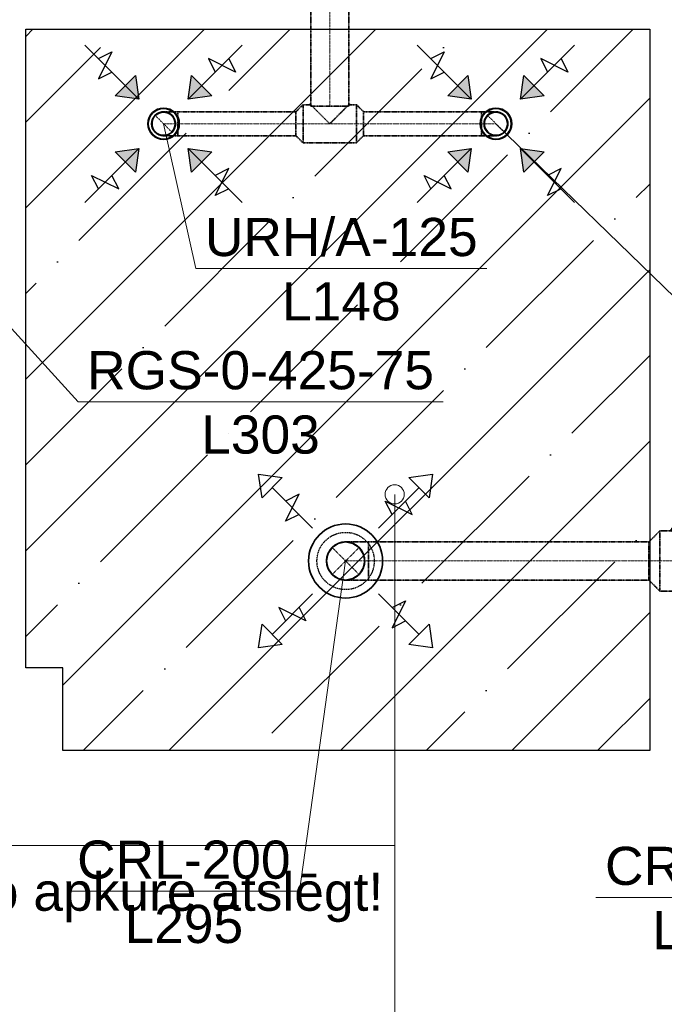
# Model space of a CAD drawing. Header units: millimetres. Extents: x -134161 to 355560, y -27497 to 30328.
# Tile 11 of 95: x -119211 to -115835, y -1083 to 4075. Entities that reach past the tile are written whole.
import ezdxf

# ---------------------------------------------------------------- set-up
doc = ezdxf.new("R2010")
doc.units = ezdxf.units.MM
for name, pattern in [('CenterLine', [17.2, 13, -2, 0.2, -2]), ('HIDDEN', [9.525, 6.35, -3.175]), ('UnderCeiling', [6.7, 4.2, -1, 0.5, -1])]:
    doc.linetypes.add(name, pattern=pattern)
doc.layers.add('AVK-A_uzdevums', color=1, linetype='CONTINUOUS', lineweight=30)
for name, color, linetype in [('Vent-PN5-N', 7, 'CONTINUOUS'), ('Vent-PN5-N-Iekarta', 7, 'CONTINUOUS'), ('Vent-PN5-N-Teksts-', 7, 'CONTINUOUS'), ('Vent-PN5-P', 7, 'CONTINUOUS'), ('Vent-PN5-P-Iekarta', 7, 'CONTINUOUS'), ('Vent-PN5-P-Teksts-', 7, 'CONTINUOUS'), ('Vent-PN8-P-Plusmas bulta', 7, 'CONTINUOUS'), ('Vent-PN9-N-Plusmas bulta', 7, 'CONTINUOUS')]:
    doc.layers.add(name, color=color, linetype=linetype)
doc.styles.add('Arial', font='arial.ttf', dxfattribs={"height": 187.5})

# ---------------------------------------------------------------- blocks, each defined once
blk = doc.blocks.new('*U151')
at = {"layer": 'Vent-PN5-N-Teksts-', "color": 7, "linetype": 'Continuous', "lineweight": 15}
for p, q in [((15430.1, 3529.9, 2300), (16884, 2115, 2300)), ((16884, 2115, 2300), (18407.1, 2115, 2300))]:
    blk.add_line(p, q, dxfattribs=at)
at = {"layer": 'Vent-PN5-N-Teksts-', "color": 7, "linetype": 'Continuous', "lineweight": 25, "style": 'Arial'}
for s, p in [('URH/A-125', (16931.3, 2180, 2300)), ('L148', (17334.8, 1843.1, 2300))]:
    blk.add_text(s, height=200, dxfattribs=at).set_placement(p)
blk = doc.blocks.new('*U152')
at = {"layer": 'Vent-PN5-N-Teksts-', "color": 7, "linetype": 'Continuous', "lineweight": 15}
for p, q in [((13689.5, 3529.9, 2300), (13858.7, 2771.7, 2300)), ((13858.7, 2771.7, 2300), (15381.8, 2771.7, 2300))]:
    blk.add_line(p, q, dxfattribs=at)
at = {"layer": 'Vent-PN5-N-Teksts-', "color": 7, "linetype": 'Continuous', "lineweight": 25, "style": 'Arial'}
for s, p in [('URH/A-125', (13906, 2836.7, 2300)), ('L148', (14309.5, 2499.9, 2300))]:
    blk.add_text(s, height=200, dxfattribs=at).set_placement(p)
blk = doc.blocks.new('*U153')
at = {"layer": 'Vent-PN5-N-Teksts-', "color": 7, "linetype": 'Continuous', "lineweight": 15}
for p, q in [((11917.5, 3529.9, 2200), (13241.6, 2073.9, 2200)), ((13241.6, 2073.9, 2200), (15153.1, 2073.9, 2200))]:
    blk.add_line(p, q, dxfattribs=at)
at = {"layer": 'Vent-PN5-N-Teksts-', "color": 7, "linetype": 'Continuous', "lineweight": 25, "style": 'Arial'}
for s, p in [('RGS-0-425-75', (13288.9, 2138.9, 2200)), ('L303', (13886.5, 1802, 2200))]:
    blk.add_text(s, height=200, dxfattribs=at).set_placement(p)
blk = doc.blocks.new('*U170')
at = {"layer": 'Vent-PN5-P-Teksts-', "color": 7, "linetype": 'Continuous', "lineweight": 15}
for p, q in [((14642.8, 1239.6, 2300), (14402, -489.8, 2300)), ((14402, -489.8, 2300), (13189.4, -489.8, 2300))]:
    blk.add_line(p, q, dxfattribs=at)
at = {"layer": 'Vent-PN5-P-Teksts-', "color": 7, "linetype": 'Continuous', "lineweight": 25, "style": 'Arial'}
for s, p in [('CRL-200', (13236.6, -424.8, 2300)), ('L295', (13484.9, -761.6, 2300))]:
    blk.add_text(s, height=200, dxfattribs=at).set_placement(p)
blk = doc.blocks.new('*U171')
at = {"layer": 'Vent-PN5-P-Teksts-', "color": 7, "linetype": 'Continuous', "lineweight": 15}
for p, q in [((17392.6, 1239.6, 2300), (17166.6, -522.4, 2300)), ((17166.6, -522.4, 2300), (15953.9, -522.4, 2300))]:
    blk.add_line(p, q, dxfattribs=at)
at = {"layer": 'Vent-PN5-P-Teksts-', "color": 7, "linetype": 'Continuous', "lineweight": 25, "style": 'Arial'}
for s, p in [('CRL-200', (16001.2, -457.4, 2300)), ('L303', (16249.5, -794.3, 2300))]:
    blk.add_text(s, height=200, dxfattribs=at).set_placement(p)
blk = doc.blocks.new('*U329')
at = {"layer": 'Vent-PN5-P', "color": 5, "linetype": 'UnderCeiling', "lineweight": 35}
for p, q in [((16287.9, 1397.1, 2700), (16230.9, 1339.6, 2700)), ((16287.9, 1082.1, 2700), (16230.9, 1139.6, 2700))]:
    blk.add_line(p, q, dxfattribs=at)
at = {"layer": 'Vent-PN5-P', "color": 7, "linetype": 'CenterLine', "lineweight": 18}
blk.add_line((16287.9, 1239.6, 2700), (16230.9, 1239.6, 2700), dxfattribs=at)
at = {"layer": 'Vent-PN5-P', "color": 5, "linetype": 'UnderCeiling', "lineweight": 35, "extrusion": (-1, 0, 0)}
for centre, major_axis in [((16287.9, 1239.6, 2700), (0, -157.5)), ((16230.9, 1239.6, 2700), (0, -100))]:
    blk.add_ellipse(centre, major_axis=major_axis, ratio=1, start_param=0, end_param=3.141593, dxfattribs=at)
blk = doc.blocks.new('*U332')
at = {"layer": 'Vent-PN5-P', "color": 5, "linetype": 'UnderCeiling', "lineweight": 35}
for p, q in [((14762.8, 1339.6, 2700), (16230.9, 1339.6, 2700)), ((14762.8, 1139.6, 2700), (16230.9, 1139.6, 2700))]:
    blk.add_line(p, q, dxfattribs=at)
at = {"layer": 'Vent-PN5-P', "color": 7, "linetype": 'CenterLine', "lineweight": 18}
blk.add_line((14762.8, 1239.6, 2700), (16230.9, 1239.6, 2700), dxfattribs=at)
blk = doc.blocks.new('*U335')
at = {"layer": 'Vent-PN5-P', "color": 5, "linetype": 'UnderCeiling', "lineweight": 35}
for p, q in [((16287.9, 1397.1, 2700), (16350.9, 1397.1, 2700)), ((16350.9, 1397.1, 2700), (16362.9, 1385.1, 2760.3)), ((16653.9, 1385.1, 2760.3), (16665.9, 1397.1, 2700)), ((16680.6, 1397.1, 2700), (16728.9, 1397.1, 2700)), ((16362.9, 1385.1, 2760.3), (16397, 1351, 2811.4)), ((16397, 1351, 2811.4), (16448.1, 1299.9, 2845.5)), ((16568.6, 1299.9, 2845.5), (16619.7, 1351, 2811.4)), ((16619.7, 1351, 2811.4), (16653.9, 1385.1, 2760.3)), ((16448.1, 1299.9, 2845.5), (16508.4, 1239.6, 2857.5)), ((16508.4, 1239.6, 2857.5), (16568.6, 1299.9, 2845.5)), ((16287.9, 1082.1, 2700), (16728.9, 1082.1, 2700))]:
    blk.add_line(p, q, dxfattribs=at)
at = {"layer": 'Vent-PN5-P', "color": 7, "linetype": 'CenterLine', "lineweight": 18}
blk.add_line((16287.9, 1239.6, 2700), (16728.9, 1239.6, 2700), dxfattribs=at)
at = {"layer": 'Vent-PN5-P', "color": 5, "linetype": 'UnderCeiling', "lineweight": 35}
blk.add_ellipse((16336.1, 1411.9, 2700), major_axis=(0, -14.7), ratio=1, start_param=0, end_param=1.570796, dxfattribs=at)
at = {"layer": 'Vent-PN5-P', "color": 5, "linetype": 'UnderCeiling', "lineweight": 35, "extrusion": (0, 1, 0)}
blk.add_ellipse((16508.4, 1411.9, 2700), major_axis=(-157.5, 0), ratio=1, start_param=0, end_param=3.141593, dxfattribs=at)
at = {"layer": 'Vent-PN5-P', "color": 5, "linetype": 'UnderCeiling', "lineweight": 35, "extrusion": (0, 0, -1)}
blk.add_ellipse((16680.6, 1411.9, 2700), major_axis=(0, -14.8), ratio=1, start_param=0, end_param=1.570796, dxfattribs=at)
blk = doc.blocks.new('*U337')
at = {"layer": 'Vent-PN8-P-Plusmas bulta', "color": 7, "linetype": 'Continuous', "lineweight": 25}
for p, q in [((14205.1, 1571.3, 2195), (14187.4, 1695, 2195)), ((14187.4, 1695, 2195), (14311.1, 1677.3, 2195)), ((14205.1, 1571.3, 2195), (14187.4, 1695, 2195)), ((14187.4, 1695, 2195), (14311.1, 1677.3, 2195)), ((14311.1, 1677.3, 2195), (14205.1, 1571.3, 2195)), ((14974.4, 1677.3, 2195), (15098.1, 1695, 2195)), ((14974.4, 1677.3, 2195), (15098.1, 1695, 2195)), ((15080.5, 1571.3, 2195), (14974.4, 1677.3, 2195)), ((15098.1, 1695, 2195), (15080.5, 1571.3, 2195)), ((15098.1, 1695, 2195), (15080.5, 1571.3, 2195)), ((14470.2, 1412.2, 2195), (14258.1, 1624.3, 2195)), ((14815.3, 1412.2, 2195), (15027.4, 1624.3, 2195)), ((14328.8, 1447.5, 2195), (14399.5, 1588.9, 2195)), ((14399.5, 1588.9, 2195), (14328.8, 1553.6, 2195)), ((14886, 1482.9, 2195), (14850.7, 1553.6, 2195)), ((14850.7, 1553.6, 2195), (14992.1, 1482.9, 2195)), ((14992.1, 1482.9, 2195), (14956.7, 1553.6, 2195)), ((14399.5, 1482.9, 2195), (14328.8, 1447.5, 2195)), ((14470.2, 1067.1, 2195), (14258.1, 855, 2195)), ((14815.3, 1067.1, 2195), (15027.4, 855, 2195)), ((14886, 996.4, 2195), (14956.7, 1031.7, 2195)), ((14956.7, 1031.7, 2195), (14886, 890.3, 2195)), ((14434.9, 925.7, 2195), (14293.5, 996.4, 2195)), ((14293.5, 996.4, 2195), (14328.8, 925.7, 2195)), ((14399.5, 996.4, 2195), (14434.9, 925.7, 2195)), ((14187.4, 784.2, 2195), (14205.1, 908, 2195)), ((14187.4, 784.2, 2195), (14205.1, 908, 2195)), ((14205.1, 908, 2195), (14311.1, 801.9, 2195)), ((14886, 890.3, 2195), (14956.7, 925.7, 2195)), ((14974.4, 801.9, 2195), (15080.5, 908, 2195)), ((15080.5, 908, 2195), (15098.1, 784.2, 2195)), ((15080.5, 908, 2195), (15098.1, 784.2, 2195)), ((14311.1, 801.9, 2195), (14187.4, 784.2, 2195)), ((14311.1, 801.9, 2195), (14187.4, 784.2, 2195)), ((15098.1, 784.2, 2195), (14974.4, 801.9, 2195)), ((15098.1, 784.2, 2195), (14974.4, 801.9, 2195))]:
    blk.add_line(p, q, dxfattribs=at)
blk = doc.blocks.new('*U338')
at = {"layer": 'Vent-PN5-P-Iekarta', "color": 5, "linetype": 'Continuous', "lineweight": 35}
for p, q in [((14550.4, 1277.9, 2240), (14572.1, 1310.3, 2240)), ((14572.1, 1310.3, 2240), (14604.5, 1332, 2240)), ((14604.5, 1332, 2240), (14642.8, 1339.6, 2240)), ((14642.8, 1339.6, 2240), (14681, 1332, 2240)), ((14681, 1332, 2240), (14713.5, 1310.3, 2240)), ((14713.5, 1310.3, 2240), (14735.1, 1277.9, 2240)), ((14542.8, 1239.6, 2240), (14550.4, 1277.9, 2240)), ((14550.4, 1201.4, 2240), (14542.8, 1239.6, 2240)), ((14735.1, 1277.9, 2240), (14742.8, 1239.6, 2240)), ((14742.8, 1239.6, 2240), (14735.1, 1201.4, 2240)), ((14572.1, 1168.9, 2240), (14550.4, 1201.4, 2240)), ((14735.1, 1201.4, 2240), (14713.5, 1168.9, 2240)), ((14604.5, 1147.2, 2240), (14572.1, 1168.9, 2240)), ((14642.8, 1139.6, 2240), (14604.5, 1147.2, 2240)), ((14681, 1147.2, 2240), (14642.8, 1139.6, 2240)), ((14713.5, 1168.9, 2240), (14681, 1147.2, 2240))]:
    blk.add_line(p, q, dxfattribs=at)
for centre, radius in [((14642.8, 1239.6, 2228), 194), ((14642.8, 1239.6, 2300), 100), ((14642.8, 1239.6, 2240), 2.5)]:
    blk.add_circle(centre, radius, dxfattribs=at)
at = {"layer": 'Vent-PN5-P-Iekarta', "color": 7, "linetype": 'HIDDEN', "lineweight": -3}
blk.add_circle((14642.8, 1239.6, 2190), 150, dxfattribs=at)
blk = doc.blocks.new('*U339')
at = {"layer": 'Vent-PN5-P', "color": 7, "linetype": 'Continuous', "lineweight": -3}
blk.add_line((14642.8, 1239.6, 2330), (14642.8, 1239.6, 2329), dxfattribs=at)
blk = doc.blocks.new('*U340')
at = {"layer": 'Vent-PN5-P', "color": 7, "linetype": 'UnderCeiling', "lineweight": 18}
for p, q in [((14713.5, 1168.9, 2580), (14572.1, 1310.3, 2580)), ((14572.1, 1168.9, 2580), (14713.5, 1310.3, 2580))]:
    blk.add_line(p, q, dxfattribs=at)
at = {"layer": 'Vent-PN5-P', "color": 5, "linetype": 'UnderCeiling', "lineweight": 35, "extrusion": (0, 0, -1)}
blk.add_ellipse((14642.8, 1239.6, 2580), major_axis=(0, -100), ratio=1, start_param=0, end_param=3.141593, dxfattribs=at)
at = {"layer": 'Vent-PN5-P', "color": 7, "linetype": 'HIDDEN', "lineweight": -3, "extrusion": (0, 0, -1)}
blk.add_ellipse((14642.8, 1239.6, 2580), major_axis=(0, 100), ratio=1, start_param=0, end_param=3.141593, dxfattribs=at)
at = {"layer": 'Vent-PN5-P', "color": 5, "linetype": 'UnderCeiling', "lineweight": 35, "extrusion": (0, -1, 0)}
for centre in [(14762.8, 1339.6, 2580), (14762.8, 1139.6, 2580)]:
    blk.add_ellipse(centre, major_axis=(0, 0, 120), ratio=1, start_param=0, end_param=1.570796, dxfattribs=at)
at = {"layer": 'Vent-PN5-P', "color": 5, "linetype": 'UnderCeiling', "lineweight": 35, "extrusion": (1, 0, 0)}
blk.add_ellipse((14762.8, 1239.6, 2700), major_axis=(0, 100), ratio=1, start_param=0, end_param=3.141593, dxfattribs=at)
at = {"layer": 'Vent-PN5-P', "color": 7, "linetype": 'CenterLine', "lineweight": 18, "extrusion": (0, -1, 0)}
blk.add_ellipse((14762.8, 1239.6, 2580), major_axis=(0, 0, 120), ratio=1, start_param=0, end_param=1.570796, dxfattribs=at)
blk = doc.blocks.new('*U409')
at = {"layer": 'Vent-PN9-N-Plusmas bulta', "linetype": 'Continuous', "lineweight": 25}
for points in [[(13542.8, 3782.7), (13560.4, 3658.9), (13436.7, 3676.6)], [(13942.3, 3676.6), (13818.5, 3658.9), (13836.2, 3782.7)], [(13436.7, 3383.2), (13560.4, 3400.8), (13542.8, 3277.1)], [(13836.2, 3277.1), (13818.5, 3400.8), (13942.3, 3383.2)]]:
    blk.add_hatch(color=7, dxfattribs=at).paths.add_polyline_path(points, flags=0)
at = {"layer": 'Vent-PN9-N-Plusmas bulta', "color": 7, "linetype": 'Continuous', "lineweight": 25}
for p, q in [((13560.4, 3658.9, 2237), (13277.6, 3941.8, 2237)), ((13818.5, 3658.9, 2237), (14101.4, 3941.8, 2237)), ((13348.3, 3871.1, 2237), (13419, 3906.4, 2237)), ((13419, 3906.4, 2237), (13348.3, 3765, 2237)), ((14066, 3800.3, 2237), (13924.6, 3871.1, 2237)), ((13924.6, 3871.1, 2237), (13959.9, 3800.3, 2237)), ((14030.7, 3871.1, 2237), (14066, 3800.3, 2237)), ((13348.3, 3765, 2237), (13419, 3800.3, 2237)), ((13542.8, 3782.7, 2237), (13560.4, 3658.9, 2237)), ((13818.5, 3658.9, 2237), (13836.2, 3782.7, 2237)), ((13560.4, 3658.9, 2237), (13436.7, 3676.6, 2237)), ((13942.3, 3676.6, 2237), (13818.5, 3658.9, 2237)), ((13560.4, 3400.8, 2237), (13277.6, 3118, 2237)), ((13436.7, 3383.2, 2237), (13560.4, 3400.8, 2237)), ((13560.4, 3400.8, 2237), (13542.8, 3277.1, 2237)), ((13818.5, 3400.8, 2237), (14101.4, 3118, 2237)), ((13836.2, 3277.1, 2237), (13818.5, 3400.8, 2237)), ((13818.5, 3400.8, 2237), (13942.3, 3383.2, 2237)), ((13348.3, 3188.7, 2237), (13312.9, 3259.4, 2237)), ((13312.9, 3259.4, 2237), (13454.4, 3188.7, 2237)), ((13454.4, 3188.7, 2237), (13419, 3259.4, 2237)), ((13959.9, 3153.3, 2237), (14030.7, 3294.8, 2237)), ((14030.7, 3294.8, 2237), (13959.9, 3259.4, 2237)), ((14030.7, 3188.7, 2237), (13959.9, 3153.3, 2237))]:
    blk.add_line(p, q, dxfattribs=at)
for points in [[(13542.8, 3782.7, 2237), (13560.4, 3658.9, 2237), (13436.7, 3676.6, 2237)], [(13942.3, 3676.6, 2237), (13818.5, 3658.9, 2237), (13836.2, 3782.7, 2237)], [(13436.7, 3383.2, 2237), (13560.4, 3400.8, 2237), (13542.8, 3277.1, 2237)], [(13836.2, 3277.1, 2237), (13818.5, 3400.8, 2237), (13942.3, 3383.2, 2237)]]:
    blk.add_3dface(points, dxfattribs=at)
blk = doc.blocks.new('*U410')
at = {"layer": 'Vent-PN9-N-Plusmas bulta', "linetype": 'Continuous', "lineweight": 25}
for points in [[(15283.4, 3782.7), (15301.1, 3658.9), (15177.3, 3676.6)], [(15682.9, 3676.6), (15559.2, 3658.9), (15576.8, 3782.7)], [(15177.3, 3383.2), (15301.1, 3400.8), (15283.4, 3277.1)], [(15576.8, 3277.1), (15559.2, 3400.8), (15682.9, 3383.2)]]:
    blk.add_hatch(color=7, dxfattribs=at).paths.add_polyline_path(points, flags=0)
at = {"layer": 'Vent-PN9-N-Plusmas bulta', "color": 7, "linetype": 'Continuous', "lineweight": 25}
for p, q in [((15301.1, 3658.9, 2237), (15018.2, 3941.8, 2237)), ((15559.2, 3658.9, 2237), (15842, 3941.8, 2237)), ((15088.9, 3871.1, 2237), (15159.6, 3906.4, 2237)), ((15159.6, 3906.4, 2237), (15088.9, 3765, 2237)), ((15806.6, 3800.3, 2237), (15665.2, 3871.1, 2237)), ((15665.2, 3871.1, 2237), (15700.6, 3800.3, 2237)), ((15771.3, 3871.1, 2237), (15806.6, 3800.3, 2237)), ((15088.9, 3765, 2237), (15159.6, 3800.3, 2237)), ((15283.4, 3782.7, 2237), (15301.1, 3658.9, 2237)), ((15559.2, 3658.9, 2237), (15576.8, 3782.7, 2237)), ((15301.1, 3658.9, 2237), (15177.3, 3676.6, 2237)), ((15682.9, 3676.6, 2237), (15559.2, 3658.9, 2237)), ((15301.1, 3400.8, 2237), (15018.2, 3118, 2237)), ((15177.3, 3383.2, 2237), (15301.1, 3400.8, 2237)), ((15301.1, 3400.8, 2237), (15283.4, 3277.1, 2237)), ((15559.2, 3400.8, 2237), (15842, 3118, 2237)), ((15576.8, 3277.1, 2237), (15559.2, 3400.8, 2237)), ((15559.2, 3400.8, 2237), (15682.9, 3383.2, 2237)), ((15088.9, 3188.7, 2237), (15053.6, 3259.4, 2237)), ((15053.6, 3259.4, 2237), (15195, 3188.7, 2237)), ((15195, 3188.7, 2237), (15159.6, 3259.4, 2237)), ((15700.6, 3153.3, 2237), (15771.3, 3294.8, 2237)), ((15771.3, 3294.8, 2237), (15700.6, 3259.4, 2237)), ((15771.3, 3188.7, 2237), (15700.6, 3153.3, 2237))]:
    blk.add_line(p, q, dxfattribs=at)
for points in [[(15283.4, 3782.7, 2237), (15301.1, 3658.9, 2237), (15177.3, 3676.6, 2237)], [(15682.9, 3676.6, 2237), (15559.2, 3658.9, 2237), (15576.8, 3782.7, 2237)], [(15177.3, 3383.2, 2237), (15301.1, 3400.8, 2237), (15283.4, 3277.1, 2237)], [(15576.8, 3277.1, 2237), (15559.2, 3400.8, 2237), (15682.9, 3383.2, 2237)]]:
    blk.add_3dface(points, dxfattribs=at)
blk = doc.blocks.new('*U412')
at = {"layer": 'Vent-PN5-N', "color": 1, "linetype": 'UnderCeiling', "lineweight": 35}
for p, q in [((14699.8, 3629.9, 2700), (14736.8, 3592.4, 2700)), ((14699.8, 3429.9, 2700), (14736.8, 3467.4, 2700))]:
    blk.add_line(p, q, dxfattribs=at)
at = {"layer": 'Vent-PN5-N', "color": 7, "linetype": 'CenterLine', "lineweight": 18}
blk.add_line((14699.8, 3529.9, 2700), (14736.8, 3529.9, 2700), dxfattribs=at)
at = {"layer": 'Vent-PN5-N', "color": 1, "linetype": 'UnderCeiling', "lineweight": 35, "extrusion": (1, 0, 0)}
for centre, major_axis in [((14699.8, 3529.9, 2700), (0, 100)), ((14736.8, 3529.9, 2700), (0, 62.5))]:
    blk.add_ellipse(centre, major_axis=major_axis, ratio=1, start_param=0, end_param=3.141593, dxfattribs=at)
blk = doc.blocks.new('*U413')
at = {"layer": 'Vent-PN5-N', "color": 1, "linetype": 'UnderCeiling', "lineweight": 35}
for p, q in [((14419.8, 3629.9, 2700), (14382.8, 3592.4, 2700)), ((14419.8, 3429.9, 2700), (14382.8, 3467.4, 2700))]:
    blk.add_line(p, q, dxfattribs=at)
at = {"layer": 'Vent-PN5-N', "color": 7, "linetype": 'CenterLine', "lineweight": 18}
blk.add_line((14419.8, 3529.9, 2700), (14382.8, 3529.9, 2700), dxfattribs=at)
at = {"layer": 'Vent-PN5-N', "color": 1, "linetype": 'UnderCeiling', "lineweight": 35, "extrusion": (-1, 0, 0)}
for centre, major_axis in [((14419.8, 3529.9, 2700), (0, -100)), ((14382.8, 3529.9, 2700), (0, -62.5))]:
    blk.add_ellipse(centre, major_axis=major_axis, ratio=1, start_param=0, end_param=3.141593, dxfattribs=at)
blk = doc.blocks.new('*U415')
at = {"layer": 'Vent-PN5-N', "color": 1, "linetype": 'UnderCeiling', "lineweight": 35}
for p, q in [((14459.8, 3622.4, 2700), (14459.8, 6023, 2700)), ((14659.8, 3622.4, 2700), (14659.8, 6023, 2700))]:
    blk.add_line(p, q, dxfattribs=at)
at = {"layer": 'Vent-PN5-N', "color": 7, "linetype": 'CenterLine', "lineweight": 18}
blk.add_line((14559.8, 3622.4, 2700), (14559.8, 6023, 2700), dxfattribs=at)
blk = doc.blocks.new('*U416')
at = {"layer": 'Vent-PN5-N', "color": 1, "linetype": 'UnderCeiling', "lineweight": 35}
for p, q in [((14459.8, 3629.9, 2700), (14419.8, 3629.9, 2700)), ((14460.2, 3629.5, 2702), (14467.4, 3622.3, 2738.3)), ((14467.4, 3622.3, 2738.3), (14489.1, 3600.6, 2770.7)), ((14630.5, 3600.6, 2770.7), (14652.2, 3622.3, 2738.3)), ((14652.2, 3622.3, 2738.3), (14659.4, 3629.5, 2702)), ((14699.8, 3629.9, 2700), (14659.8, 3629.9, 2700)), ((14489.1, 3600.6, 2770.7), (14521.5, 3568.1, 2792.4)), ((14521.5, 3568.1, 2792.4), (14559.8, 3529.9, 2800)), ((14559.8, 3529.9, 2800), (14598.1, 3568.1, 2792.4)), ((14598.1, 3568.1, 2792.4), (14630.5, 3600.6, 2770.7)), ((14699.8, 3429.9, 2700), (14419.8, 3429.9, 2700))]:
    blk.add_line(p, q, dxfattribs=at)
at = {"layer": 'Vent-PN5-N', "color": 7, "linetype": 'CenterLine', "lineweight": 18}
blk.add_line((14699.8, 3529.9, 2700), (14419.8, 3529.9, 2700), dxfattribs=at)
at = {"layer": 'Vent-PN5-N', "color": 1, "linetype": 'UnderCeiling', "lineweight": 35}
blk.add_ellipse((14452.3, 3637.4, 2700), major_axis=(0, -7.5), ratio=1, start_param=0, end_param=1.570796, dxfattribs=at)
at = {"layer": 'Vent-PN5-N', "color": 1, "linetype": 'UnderCeiling', "lineweight": 35, "extrusion": (0, 1, 0)}
blk.add_ellipse((14559.8, 3622.4, 2700), major_axis=(-100, 0), ratio=1, start_param=0, end_param=3.141593, dxfattribs=at)
at = {"layer": 'Vent-PN5-N', "color": 1, "linetype": 'UnderCeiling', "lineweight": 35, "extrusion": (0, 0, -1)}
blk.add_ellipse((14667.3, 3637.4, 2700), major_axis=(0, -7.5), ratio=1, start_param=0, end_param=1.570796, dxfattribs=at)
blk = doc.blocks.new('*U417')
at = {"layer": 'Vent-PN5-N', "color": 1, "linetype": 'UnderCeiling', "lineweight": 35}
for p, q in [((14736.8, 3592.4, 2700), (15355.1, 3592.4, 2700)), ((14736.8, 3467.4, 2700), (15355.1, 3467.4, 2700))]:
    blk.add_line(p, q, dxfattribs=at)
at = {"layer": 'Vent-PN5-N', "color": 7, "linetype": 'CenterLine', "lineweight": 18}
blk.add_line((14736.8, 3529.9, 2700), (15355.1, 3529.9, 2700), dxfattribs=at)
blk = doc.blocks.new('*U418')
at = {"layer": 'Vent-PN5-N-Iekarta', "color": 1, "linetype": 'Continuous', "lineweight": 35}
for centre, radius in [((15430.1, 3529.9, 2300), 82.5), ((15430.1, 3529.9, 2287), 80), ((15430.1, 3529.9, 2289), 62.5), ((15430.1, 3529.9, 2300), 60.5)]:
    blk.add_circle(centre, radius, dxfattribs=at)
blk = doc.blocks.new('*U419')
at = {"layer": 'Vent-PN5-N', "color": 7, "linetype": 'Continuous', "lineweight": -3}
blk.add_line((15430.1, 3529.9, 2550), (15430.1, 3529.9, 2549), dxfattribs=at)
blk = doc.blocks.new('*U420')
at = {"layer": 'Vent-PN5-N-Iekarta', "color": 1, "linetype": 'Continuous', "lineweight": 35}
for centre, radius in [((13689.5, 3529.9, 2300), 82.5), ((13689.5, 3529.9, 2287), 80), ((13689.5, 3529.9, 2289), 62.5), ((13689.5, 3529.9, 2300), 60.5)]:
    blk.add_circle(centre, radius, dxfattribs=at)
blk = doc.blocks.new('*U421')
at = {"layer": 'Vent-PN5-N', "color": 7, "linetype": 'UnderCeiling', "lineweight": 18}
blk.add_line((15385.9, 3574.1, 2625), (15474.3, 3485.7, 2625), dxfattribs=at)
at = {"layer": 'Vent-PN5-N', "color": 1, "linetype": 'UnderCeiling', "lineweight": 35, "extrusion": (-1, 0, 0)}
blk.add_ellipse((15355.1, 3529.9, 2700), major_axis=(0, -62.5), ratio=1, start_param=0, end_param=3.141593, dxfattribs=at)
at = {"layer": 'Vent-PN5-N', "color": 1, "linetype": 'UnderCeiling', "lineweight": 35, "extrusion": (0, 1, 0)}
for centre in [(15355.1, 3592.4, 2625), (15355.1, 3467.4, 2625)]:
    blk.add_ellipse(centre, major_axis=(0, 0, 75), ratio=1, start_param=0, end_param=1.570796, dxfattribs=at)
at = {"layer": 'Vent-PN5-N', "color": 7, "linetype": 'HIDDEN', "lineweight": -3, "extrusion": (0, 0, -1)}
blk.add_ellipse((15430.1, 3529.9, 2625), major_axis=(0, -62.5), ratio=1, start_param=0, end_param=3.141593, dxfattribs=at)
at = {"layer": 'Vent-PN5-N', "color": 1, "linetype": 'UnderCeiling', "lineweight": 35, "extrusion": (0, 0, -1)}
blk.add_ellipse((15430.1, 3529.9, 2625), major_axis=(0, 62.5), ratio=1, start_param=0, end_param=3.141593, dxfattribs=at)
at = {"layer": 'Vent-PN5-N', "color": 7, "linetype": 'CenterLine', "lineweight": 18, "extrusion": (0, 1, 0)}
blk.add_ellipse((15355.1, 3529.9, 2625), major_axis=(0, 0, 75), ratio=1, start_param=0, end_param=1.570796, dxfattribs=at)
blk = doc.blocks.new('*U422')
at = {"layer": 'Vent-PN5-N', "color": 1, "linetype": 'UnderCeiling', "lineweight": 35}
for p, q in [((13764.5, 3592.4, 2700), (14382.8, 3592.4, 2700)), ((13764.5, 3467.4, 2700), (14382.8, 3467.4, 2700))]:
    blk.add_line(p, q, dxfattribs=at)
at = {"layer": 'Vent-PN5-N', "color": 7, "linetype": 'CenterLine', "lineweight": 18}
blk.add_line((13764.5, 3529.9, 2700), (14382.8, 3529.9, 2700), dxfattribs=at)
blk = doc.blocks.new('*U423')
at = {"layer": 'Vent-PN5-N', "color": 7, "linetype": 'UnderCeiling', "lineweight": 18}
blk.add_line((13733.7, 3485.7, 2625), (13645.3, 3574.1, 2625), dxfattribs=at)
at = {"layer": 'Vent-PN5-N', "color": 1, "linetype": 'UnderCeiling', "lineweight": 35, "extrusion": (0, 0, -1)}
blk.add_ellipse((13689.5, 3529.9, 2625), major_axis=(0, -62.5), ratio=1, start_param=0, end_param=3.141593, dxfattribs=at)
at = {"layer": 'Vent-PN5-N', "color": 7, "linetype": 'HIDDEN', "lineweight": -3, "extrusion": (0, 0, -1)}
blk.add_ellipse((13689.5, 3529.9, 2625), major_axis=(0, 62.5), ratio=1, start_param=0, end_param=3.141593, dxfattribs=at)
at = {"layer": 'Vent-PN5-N', "color": 1, "linetype": 'UnderCeiling', "lineweight": 35, "extrusion": (0, 1, 0)}
for centre in [(13764.5, 3592.4, 2625), (13764.5, 3467.4, 2625)]:
    blk.add_ellipse(centre, major_axis=(-75, 0), ratio=1, start_param=0, end_param=1.570796, dxfattribs=at)
at = {"layer": 'Vent-PN5-N', "color": 1, "linetype": 'UnderCeiling', "lineweight": 35, "extrusion": (1, 0, 0)}
blk.add_ellipse((13764.5, 3529.9, 2700), major_axis=(0, 62.5), ratio=1, start_param=0, end_param=3.141593, dxfattribs=at)
at = {"layer": 'Vent-PN5-N', "color": 7, "linetype": 'CenterLine', "lineweight": 18, "extrusion": (0, 1, 0)}
blk.add_ellipse((13764.5, 3529.9, 2625), major_axis=(-75, 0), ratio=1, start_param=0, end_param=1.570796, dxfattribs=at)
blk = doc.blocks.new('*U424')
at = {"layer": 'Vent-PN5-N', "color": 7, "linetype": 'Continuous', "lineweight": -3}
blk.add_line((13689.5, 3529.9, 2550), (13689.5, 3529.9, 2549), dxfattribs=at)
blk = doc.blocks.new('*U1117')
at = {"layer": 'AVK-A_uzdevums', "color": 7, "linetype": 'Continuous', "lineweight": 18}
for p, q in [((14899.7, 1588.7), (14899.7, -251.1)), ((12094, -2367.3), (12094, -251.1)), ((12094, -251.1), (14899.7, -251.1)), ((14899.7, -251.1), (14899.7, -2367.3)), ((14899.7, -2367.3), (12094, -2367.3))]:
    blk.add_line(p, q, dxfattribs=at)
at = {"layer": 'AVK-A_uzdevums', "color": 7, "linetype": 'Continuous', "lineweight": 18, "extrusion": (0, 0, -1)}
blk.add_circle((-14899.7, 1588.7), 50, dxfattribs=at)
at = {"layer": 'AVK-A_uzdevums', "color": 7, "linetype": 'Continuous', "lineweight": 25, "style": 'Arial'}
for s, p in [('Esošo apkure atslēgt!', (12153.4, -592.6)), ('Zem grīdas apsilde', (12308.9, -1439.1)), ('S=12.3m2', (12856.1, -1862.4)), ('Qa=738W', (12864, -2285.7))]:
    blk.add_text(s, height=200, dxfattribs=at).set_placement(p)

msp = doc.modelspace()

# ---------------------------------------------------------------- hatches: boundary and pattern name
at = {"layer": 'AVK-A_uzdevums'}
h = msp.add_hatch(dxfattribs=at)
h.set_pattern_fill('ANSI35', color=256, scale=100)
h.set_pattern_definition([(45, (-132147.1, 0), (-449.013, 449.013), []), (45, (-131698.1, 0), (-449.013, 449.013), [793.75, -158.75, 0, -158.75])])
h.paths.add_polyline_path([(-119179.1, 4025), (-115911.6, 4025), (-115911.6, 247), (-118985.1, 247), (-118985.1, 680.7), (-119179.1, 680.7)])

# ---------------------------------------------------------------- linework, layer by layer
msp.add_lwpolyline([(-119179.1, 4025), (-115911.6, 4025), (-115911.6, 247), (-118985.1, 247), (-118985.1, 680.7), (-119179.1, 680.7)], close=True, dxfattribs=at)

# ---------------------------------------------------------------- block references
msp.add_blockref('*U1117', (-132147.1, 0), dxfattribs=at)
at = {"layer": 'Vent-PN5-N'}
for name in ['*U415', '*U413', '*U416', '*U412', '*U423', '*U422', '*U417', '*U421', '*U424', '*U419']:
    msp.add_blockref(name, (-132147.1, 0), dxfattribs=at)
at = {"layer": 'Vent-PN5-N-Iekarta'}
for name in ['*U420', '*U418']:
    msp.add_blockref(name, (-132147.1, 0), dxfattribs=at)
at = {"layer": 'Vent-PN5-N-Teksts-'}
for name in ['*U153', '*U152', '*U151']:
    msp.add_blockref(name, (-132147.1, 0), dxfattribs=at)
at = {"layer": 'Vent-PN5-P'}
for name in ['*U329', '*U335', '*U340', '*U332', '*U339']:
    msp.add_blockref(name, (-132147.1, 0), dxfattribs=at)
at = {"layer": 'Vent-PN5-P-Iekarta'}
msp.add_blockref('*U338', (-132147.1, 0), dxfattribs=at)
at = {"layer": 'Vent-PN5-P-Teksts-'}
for name in ['*U170', '*U171']:
    msp.add_blockref(name, (-132147.1, 0), dxfattribs=at)
at = {"layer": 'Vent-PN8-P-Plusmas bulta'}
msp.add_blockref('*U337', (-132147.1, 0), dxfattribs=at)
at = {"layer": 'Vent-PN9-N-Plusmas bulta'}
for name in ['*U409', '*U410']:
    msp.add_blockref(name, (-132147.1, 0), dxfattribs=at)

doc.saveas('drawing.dxf')
